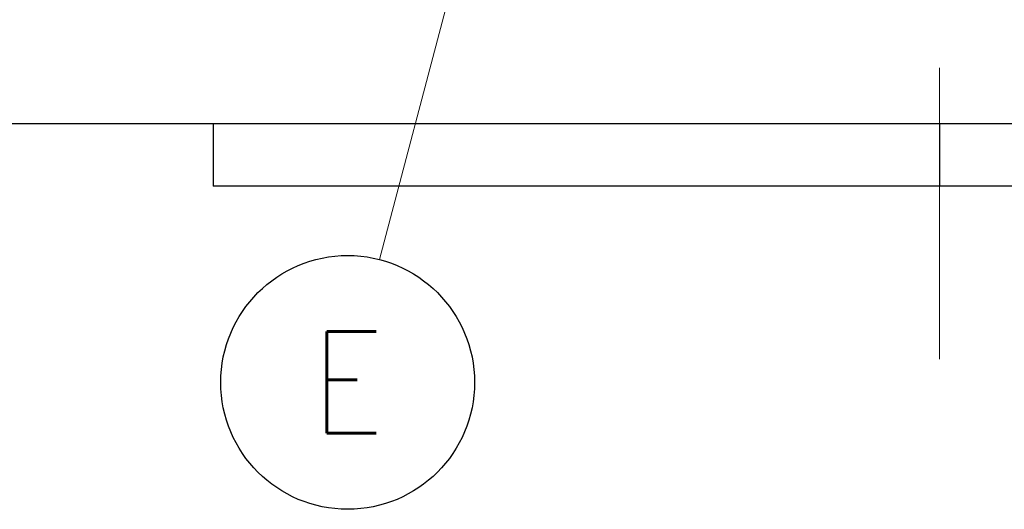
# Model space of a CAD drawing. Extents: x 0 to 796, y 0 to 496.
# Tile 5 of 242: x 97 to 128, y 184 to 200. Entities that reach past the tile are written whole.
import ezdxf
from ezdxf.enums import TextEntityAlignment as Align

# ---------------------------------------------------------------- set-up
doc = ezdxf.new("R2010")
doc.units = 0
doc.header["$LTSCALE"] = 12
doc.header["$MEASUREMENT"] = 0
doc.linetypes.add('C', pattern=[2, 1.25, -0.25, 0.25, -0.25])
doc.layers.get('0').update_dxf_attribs({"linetype": 'CONTINUOUS'})
doc.layers.add('C', color=4, linetype='C', lineweight=13)
doc.layers.add('Leader', color=41, linetype='CONTINUOUS', lineweight=13)
doc.layers.add('D', color=2, linetype='CONTINUOUS')
doc.styles.get("Standard").update_dxf_attribs({"font": 'SIMPLEX.SHX', "width": 0.875})

msp = doc.modelspace()

# ---------------------------------------------------------------- linework, layer by layer
for p, q in [((91.50229, 196.66828), (145.61258, 196.66828)), ((102.75616, 196.66828), (102.75616, 194.66828)), ((126.00229, 196.66828), (126.00229, 194.66828)), ((126.00229, 194.66828), (102.75616, 194.66828)), ((145.61258, 194.66828), (126.00229, 194.66828))]:
    msp.add_line(p, q)
at = {"layer": 'C'}
msp.add_line((126.00229, 318.45124), (126.00229, 189.12703), dxfattribs=at)
at = {"layer": 'D'}
msp.add_circle((107.06499, 188.38442), 4.0625, dxfattribs=at)
at = {"layer": 'Leader'}
msp.add_line((111.11409, 203.81045), (108.0784, 192.31849), dxfattribs=at)

# ---------------------------------------------------------------- texts
at = {"layer": 'D', "width": 0.875}
msp.add_text('E', height=3.25, dxfattribs=at).set_placement((107.06499, 188.38442), align=Align.MIDDLE)

doc.saveas('drawing.dxf')
